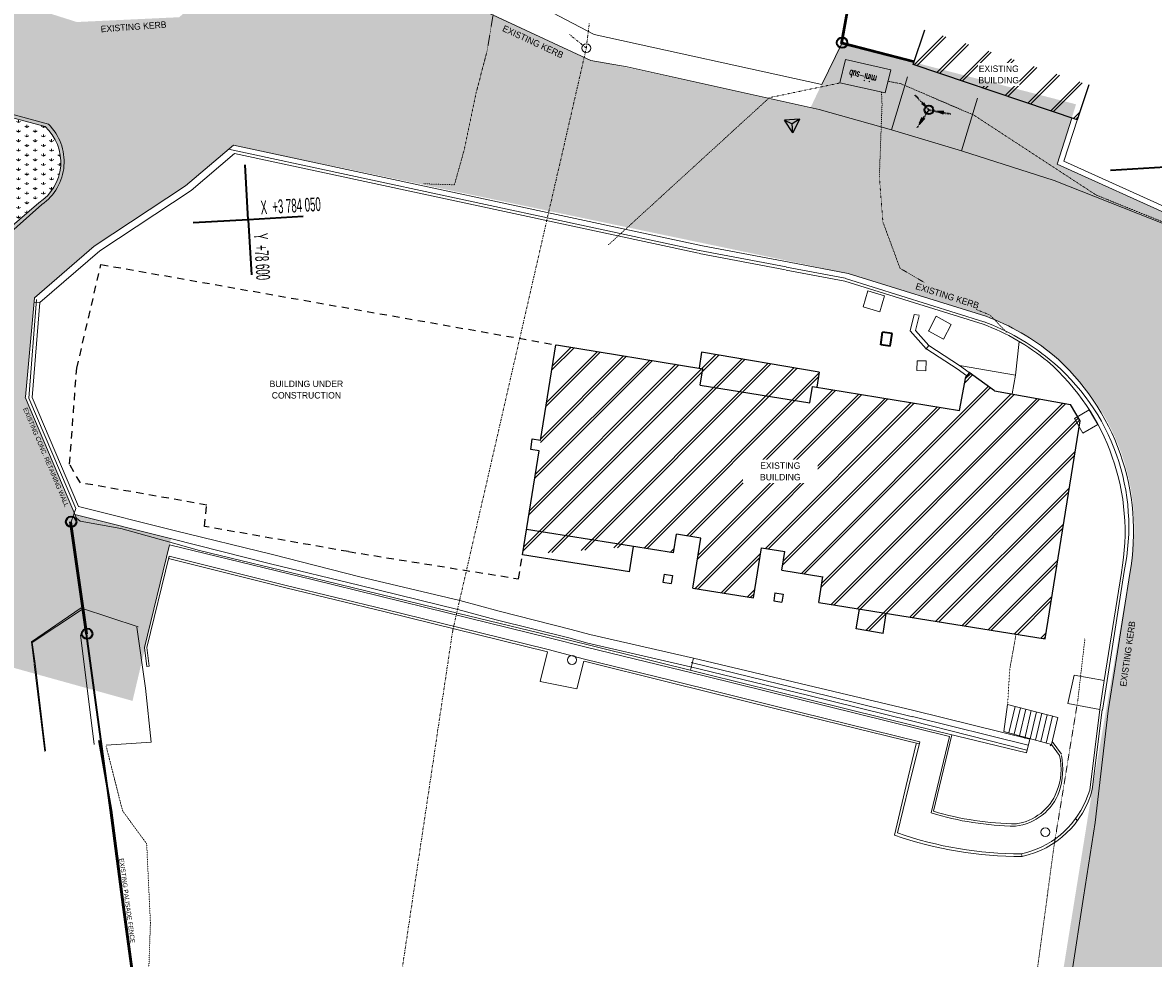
# Model space of a CAD drawing. Header units: millimetres. Extents: x -738537 to 1850049, y -250217 to 604013.
# Tile 174 of 204: x -78726 to -17193, y 27282 to 78177. Entities that reach past the tile are written whole.
import ezdxf

# ---------------------------------------------------------------- set-up
doc = ezdxf.new("R2010")
doc.units = ezdxf.units.MM
doc.header["$MEASUREMENT"] = 0
doc.set_wipeout_variables(frame=1)
for name, pattern in [('DOT', [0.25, 0, -0.25]), ('Double Dashed', [285, 130, -60, 35, -60]), ('Long Dashed', [700, 400, -300]), ('Wipeout_Contour', [1000, 0, -1000])]:
    doc.linetypes.add(name, pattern=pattern)
for name, color, linetype, lineweight in [('0_Pen_No__128', 9, 'Continuous', 0), ('0_Pen_No__3', 30, 'Continuous', 15), ('A_SITE 3D_Pen_No__128', 9, 'Continuous', 0), ('A_SURVEY_Pen_No__1', 214, 'Continuous', 35), ('A_SURVEY_Pen_No__2', 1, 'Continuous', 25), ('A_SURVEY_Pen_No__6', 7, 'Continuous', 5), ('BENCH MARK_Pen_No__2', 1, 'Continuous', 25), ('BUILDING_Pen_No__15', 7, 'Continuous', 20), ('BUILDING_Pen_No__2', 1, 'Continuous', 25), ('ELECTRICAL LINE_Pen_No__1', 214, 'Continuous', 35), ('ELECTRICAL LINE_Pen_No__15', 7, 'Continuous', 20), ('GRID_Pen_No__1', 214, 'Continuous', 35), ('GRID_Pen_No__3', 30, 'Continuous', 15), ('GRID_Pen_No__6', 7, 'Continuous', 5), ('NORTH_Pen_No__3', 30, 'Continuous', 15), ('PALLISADE FENCE_Pen_No__1', 214, 'Continuous', 35), ('ROAD_Pen_No__8', 255, 'Continuous', 0), ('SEWER LINE_Pen_No__1', 214, 'Continuous', 35), ('SEWER LINE_Pen_No__15', 7, 'Continuous', 20), ('SEWER LINE_Pen_No__4', 5, 'Continuous', 5), ('SPLITPOLE FENCE_Pen_No__2', 1, 'Continuous', 25), ('STORMWATER LINE_Pen_No__16', 8, 'Continuous', 20), ('TOPO_Pen_No__15', 7, 'Continuous', 20), ('TOPO_Pen_No__16', 8, 'Continuous', 20), ('TOPO_Pen_No__2', 1, 'Continuous', 25), ('UNKNOWN LINE_Pen_No__5', 4, 'Continuous', 5)]:
    doc.layers.add(name, color=color, linetype=linetype, lineweight=lineweight)
for name, color, linetype, lineweight, true_color in [('BUILDING_Pen_No__11', 7, 'Continuous', 20, 0x009401), ('ELECTRICAL LINE_Pen_No__33', 7, 'Continuous', 0, 0xffaffa), ('ROAD_Pen_No__7', 7, 'Continuous', 5, 0x9f07ff), ('TELKOM LINE_Pen_No__7', 7, 'Continuous', 5, 0x9f07ff), ('TOPO_Pen_No__11', 7, 'Continuous', 20, 0x009401), ('TOPO_Pen_No__33', 7, 'Continuous', 0, 0xffaffa), ('TOPO_Pen_No__7', 7, 'Continuous', 5, 0x9f07ff)]:
    doc.layers.add(name, color=color, linetype=linetype, lineweight=lineweight, true_color=true_color)
doc.styles.add('GENERATED_STYLE_1', font='GOTHIC.TTF')
doc.styles.add('GENERATED_STYLE_2', font='arial.ttf')
doc.styles.add('GENERATED_STYLE_8', font='txt.shx')
pattern_1 = [(45, (0, 0), (-827.315, 827.315), []), (45, (-91.9, 91.9), (-827.315, 827.315), [])]

msp = doc.modelspace()

# ---------------------------------------------------------------- hatches: boundary and pattern name
at = {"layer": '0_Pen_No__128', "linetype": 'Continuous', "lineweight": 0}
h = msp.add_hatch(dxfattribs=at)
h.set_pattern_fill('PATTERN__PAVING', color=9, style=0, pattern_type=2)
h.set_pattern_definition([(0, (20053.95, 1033.6), (0, 400), [300, -100]), (0, (20353.95, 1133.6), (0, 400), [300, -100]), (0, (20253.95, 1233.6), (0, 400), [300, -100]), (0, (20153.95, 1333.6), (0, 400), [300, -100]), (90, (20253.95, 1033.6), (-400, 0), [300, -100]), (90, (20153.95, 1133.6), (-400, 0), [300, -100]), (90, (20053.95, 1233.6), (-400, 0), [300, -100]), (90, (20353.95, 1333.6), (-400, 0), [300, -100])])
h.paths.add_polyline_path([(-96099.3, 84189.8), (-96119.8, 84011), (-92359.9, 82978.5), (-91888.6, 81272.2), (-88610.3, 78611.4), (-84196.5, 74302.6), (-77506.5, 72518.4, -0.4934204), (-77845.8, 68374.4), (-81676.1, 65090.7), (-81731.7, 64700.4), (-77677.9, 68281.3, 0.4694837), (-77323.3, 72654), (-83985.4, 74467.2), (-88495.8, 78785.4), (-91702.8, 81394), (-92211.2, 83105.1)])
at = {"layer": 'A_SITE 3D_Pen_No__128', "linetype": 'Continuous', "lineweight": 0}
h = msp.add_hatch(dxfattribs=at)
h.set_pattern_fill('GRASS', color=9, style=0, pattern_type=2)
h.set_pattern_definition([(90, (20053.95, 1033.6), (-900, 0), [129.9038, -389.7114]), (90, (20503.95, 1293.4), (-900, 0), [129.9038, -389.7114]), (30, (20053.95, 1033.6), (-450, 779.423), [129.9038, -389.7114]), (30, (20053.95, 1553.2), (-450, 779.423), [129.9038, -389.7114]), (150, (20053.95, 1033.6), (450, 779.423), [129.9038, -389.7114]), (150, (20053.95, 1553.2), (450, 779.423), [129.9038, -389.7114])])
h.paths.add_polyline_path([(-92558.1, 76845.6), (-86835, 76330.4), (-81676.1, 65090.7), (-77829.4, 68388.4, 0.4934536), (-77506.5, 72518.4), (-84295.1, 74560.3), (-88610.3, 78611.4), (-91888.6, 81272.2), (-92410.1, 83160.6), (-96099.3, 84189.8), (-96185.9, 83435.6), (-91939.4, 80980.4)])
at = {"layer": 'A_SURVEY_Pen_No__2', "linetype": 'Continuous', "lineweight": 25}
h = msp.add_hatch(dxfattribs=at)
h.set_pattern_fill('HATCH__DOUBLE_LRG', color=1, style=0, pattern_type=2)
h.set_pattern_definition(pattern_1)
h.paths.add_polyline_path([(-29631.2, 77789.9), (-30269.3, 75894.5), (-21341, 72889.5), (-20704.9, 74784.8)])
h = msp.add_hatch(dxfattribs=at)
h.set_pattern_fill('HATCH__DOUBLE_LRG', color=1, style=0, pattern_type=2)
h.set_pattern_definition(pattern_1)
h.paths.add_polyline_path([(-49702.7, 60654.6), (-51529.2, 49232.9), (-45482.2, 49683.7), (-43309.8, 49336.3), (-43147.1, 50353.4), (-41823.9, 50141.8), (-42258.2, 47426.3), (-38960.1, 46898.9), (-38525.8, 49614.4), (-37252, 49410.7), (-37414.6, 48393.6), (-35173.1, 48035.1), (-35395.8, 46642.6), (-33188.9, 46288), (-33361.6, 45207.7), (-31905.1, 44960.5), (-31730.4, 46053.5), (-23083.8, 44663.9), (-21178, 56522.1), (-21709.7, 57413.2), (-25838.5, 58148.6), (-27209.9, 59146.1), (-27390.8, 58915.2), (-27740.4, 57078.2), (-35513.4, 58343.9), (-35382.1, 59165.1), (-41774.6, 60251.8), (-41913.1, 59386.1)])

# ---------------------------------------------------------------- linework, layer by layer
at = {"layer": '0_Pen_No__3', "color": 7, "linetype": 'Continuous', "lineweight": 15}
msp.add_lwpolyline([(-96099.3, 84189.8), (-96119.8, 84011), (-92359.9, 82978.5), (-91888.6, 81272.2), (-88610.3, 78611.4), (-84196.5, 74302.6), (-77506.5, 72518.4, -0.4934204), (-77845.8, 68374.4), (-81676.1, 65090.7), (-81731.7, 64700.4), (-77677.9, 68281.3, 0.4694837), (-77323.3, 72654), (-83985.4, 74467.2), (-88495.8, 78785.4), (-91702.8, 81394), (-92211.2, 83105.1)], format="xyb", close=True, dxfattribs=at)
at = {"layer": 'A_SURVEY_Pen_No__1', "color": 214, "linetype": 'Continuous', "lineweight": 35}
for centre in [(-34133.6, 77085.7), (-76083.8, 51027.2), (-75214.5, 44936.9)]:
    msp.add_circle(centre, 284.1, dxfattribs=at)
at = {"layer": 'BENCH MARK_Pen_No__2', "color": 1, "linetype": 'Continuous', "lineweight": 25}
for p, q in [((-36449.5, 72923.5), (-37268.5, 72876.6)), ((-36818.4, 72190.9), (-37268.5, 72876.7)), ((-36449.5, 72923.5), (-36818.4, 72190.9))]:
    msp.add_line(p, q, dxfattribs=at)
at = {"layer": 'BUILDING_Pen_No__11', "color": 94, "linetype": 'Continuous', "lineweight": 20, "true_color": 0x009401}
msp.add_line((-30269.3, 75894.5), (-30209.1, 76068.2), dxfattribs=at)
at = {"layer": 'BUILDING_Pen_No__15', "color": 7, "linetype": 'Continuous', "lineweight": 20}
for p, q in [((-35378.5, 73458.7), (-45827.3, 75765.6)), ((-30582, 75223.3), (-31448.8, 72351.3)), ((-27626.7, 71197.7), (-26759.9, 74069.8)), ((-31448.8, 72351.3), (-35378.5, 73458.7)), ((-27626.7, 71197.7), (-31448.8, 72351.3)), ((-22586.8, 69593), (-27626.7, 71197.7)), ((-12378.6, 65539.4), (-22586.8, 69593)), ((-20680.8, 57111.4), (-21487.5, 56648.7)), ((-21031.4, 55853.5), (-21487.5, 56648.7)), ((-20224.7, 56316.2), (-20680.8, 57111.4)), ((-21029.3, 55849.5), (-20224.7, 56316.2)), ((-25123.1, 41091.6), (-25339.8, 39626.8)), ((-22398.4, 40386), (-25123.1, 41091.6)), ((-22734.8, 38914.4), (-22398.4, 40386)), ((-25339.8, 39626.8), (-22734.8, 38914.4))]:
    msp.add_line(p, q, dxfattribs=at)
at = {"layer": 'BUILDING_Pen_No__2', "color": 1, "linetype": 'Continuous', "lineweight": 25}
for p, q in [((-30269.3, 75894.5), (-29631.2, 77789.9)), ((-21343.1, 72889.4), (-30269.3, 75894.5)), ((-20704.9, 74784.8), (-21341, 72889.5)), ((-50536.5, 55440.8), (-49702.7, 60654.5)), ((-49680.3, 60650.9), (-41708.1, 59352.7)), ((-41774.6, 60251.8), (-41913.1, 59386.1)), ((-35382.1, 59165.1), (-41774.6, 60251.8)), ((-41850.1, 58464), (-41708, 59352.7)), ((-35382.1, 59165.1), (-35513.4, 58343.9)), ((-27218.6, 59135), (-27390.8, 58915.2)), ((-25838.5, 58148.6), (-27209.9, 59146.1)), ((-41850.1, 58464), (-35888.6, 57493.2)), ((-27740.4, 57078.2), (-27390.8, 58915.2)), ((-35888.6, 57493.2), (-35746.5, 58381.9)), ((-35746.5, 58381.9), (-27740.4, 57078.2)), ((-25838.5, 58148.6), (-21709.7, 57413.2)), ((-21178, 56522.1), (-21709.7, 57413.2)), ((-23083.8, 44663.9), (-21178, 56522.1)), ((-51079.1, 54960.4), (-50990.7, 55513.4)), ((-50990.7, 55513.4), (-51040.6, 55510.6)), ((-50536.5, 55440.8), (-50990.7, 55513.4)), ((-51529.2, 49232.9), (-50624.9, 54887.8)), ((-50624.9, 54887.8), (-51079.1, 54960.4)), ((-43309.8, 49336.3), (-51308.1, 50615.3)), ((-43309.8, 49336.3), (-43147.1, 50353.4)), ((-41823.9, 50141.8), (-43147.1, 50353.4)), ((-42258.2, 47426.3), (-41823.9, 50141.8)), ((-45703.2, 48301.2), (-51529.2, 49232.9)), ((-45703.2, 48301.2), (-45482.2, 49683.7)), ((-38960.1, 46898.9), (-38525.8, 49614.4)), ((-38525.8, 49614.4), (-37252, 49410.7)), ((-37414.6, 48393.6), (-37252, 49410.7)), ((-43812.4, 48185.3), (-43883.5, 47740.9)), ((-43812.4, 48185.3), (-43368.1, 48114.2)), ((-43368.1, 48114.2), (-43439.1, 47669.9)), ((-37414.6, 48393.6), (-35173.1, 48035.1)), ((-35395.8, 46642.6), (-35171.6, 48044.8)), ((-43883.5, 47740.9), (-43439.1, 47669.9)), ((-42258.2, 47426.3), (-38960.1, 46898.9)), ((-37784.5, 47167.9), (-37855.6, 46723.5)), ((-37784.5, 47167.9), (-37340.1, 47096.8)), ((-37340.1, 47096.8), (-37411.2, 46652.5)), ((-37855.6, 46723.5), (-37411.2, 46652.5)), ((-35395.8, 46642.6), (-23083.8, 44663.9)), ((-33361.6, 45207.7), (-33190.2, 46280)), ((-31905.1, 44960.5), (-31731.4, 46046.7)), ((-31905.1, 44960.5), (-33361.6, 45207.7))]:
    msp.add_line(p, q, dxfattribs=at)
at = {"layer": 'ELECTRICAL LINE_Pen_No__1', "color": 18, "linetype": 'DOT', "lineweight": 18, "true_color": 0x000000}
for p, q in [((-32104.7, 69809.7), (-31958.1, 73724.5)), ((-27852.2, 62988.4), (-30987.9, 64820.3)), ((-26077.1, 62267.7), (-27852.2, 62988.4)), ((-25186.8, 61341), (-26077.1, 62267.7)), ((-21301.6, 41350.3), (-20916.8, 44690.7)), ((-21301.6, 41350.3), (-20916.8, 44690.7)), ((-22585, 33494.1), (-21301.6, 41350.3)), ((-22585, 33494.1), (-21301.6, 41350.3)), ((-23923.3, 23621.6), (-22585, 33494.1)), ((-23923.3, 23621.6), (-22585, 33494.1))]:
    msp.add_line(p, q, dxfattribs=at)
at = {"layer": 'ELECTRICAL LINE_Pen_No__33', "color": 211, "linetype": 'Continuous', "lineweight": 0, "true_color": 0xffaffa}
for p, q in [((-34248.7, 74895.5), (-33941.3, 76175.2)), ((-34248.7, 74895.5), (-33941.3, 76175.2)), ((-33941.3, 76175.2), (-31474.7, 75605.1)), ((-33941.3, 76175.2), (-31474.7, 75605.1)), ((-31474.7, 75605.1), (-31783.8, 74355.4)), ((-31474.7, 75605.1), (-31783.8, 74355.4)), ((-31783.8, 74355.4), (-34248.7, 74895.5)), ((-31783.8, 74355.4), (-34248.7, 74895.5))]:
    msp.add_line(p, q, dxfattribs=at)
at = {"layer": 'ELECTRICAL LINE_Pen_No__33', "color": 211, "linetype": 'DOT', "lineweight": 0, "true_color": 0xffaffa}
for p, q in [((-38089.3, 74094.9), (-34248.7, 74895.5)), ((-38089.3, 74094.9), (-34248.7, 74895.5)), ((-30961.5, 74863.2), (-31628.8, 74982.1)), ((-30961.5, 74863.2), (-31628.8, 74982.1)), ((-27029.9, 73175), (-30961.5, 74863.2)), ((-27029.9, 73175), (-30961.5, 74863.2)), ((-38089.3, 74094.9), (-46846.4, 66091.6)), ((-38089.3, 74094.9), (-46846.4, 66091.6)), ((-32104.7, 69809.7), (-31958.1, 73724.5)), ((-20297.4, 68792.4), (-27008.7, 73176.3)), ((-20297.4, 68792.4), (-27008.7, 73176.3)), ((-31913.2, 67336.6), (-32104.7, 69809.7)), ((-31913.2, 67336.6), (-32104.7, 69809.7)), ((-20297.4, 68792.4), (-5790.5, 62958.4)), ((-20297.4, 68792.4), (-5790.5, 62958.4)), ((-30982, 64820.7), (-31913.2, 67336.6)), ((-30982, 64820.7), (-31913.2, 67336.6)), ((-27852.2, 62988.4), (-30987.9, 64820.3)), ((-26077.1, 62267.7), (-27852.2, 62988.4)), ((-25186.8, 61341), (-26077.1, 62267.7))]:
    msp.add_line(p, q, dxfattribs=at)
at = {"layer": 'GRID_Pen_No__1', "color": 214, "linetype": 'Continuous', "lineweight": 35}
for p, q in [((-66446.3, 67454.4), (-66617.6, 70449.5)), ((-16527.9, 70310.2), (-19523, 70138.8)), ((-66446.3, 67454.4), (-69441.4, 67283.1)), ((-63451.2, 67625.8), (-66446.3, 67454.4)), ((-66446.3, 67454.4), (-66274.9, 64459.3))]:
    msp.add_line(p, q, dxfattribs=at)
at = {"layer": 'GRID_Pen_No__3', "color": 30, "linetype": 'Continuous', "lineweight": 15}
msp.add_line((-74830.2, 38919), (-75582.2, 44885.8), dxfattribs=at)
at = {"layer": 'NORTH_Pen_No__3', "color": 30, "linetype": 'Continuous', "lineweight": 15}
msp.add_circle((-23073.1, 34147.3), 239.4, dxfattribs=at)
at = {"layer": 'PALLISADE FENCE_Pen_No__1', "color": 18, "linetype": 'Continuous', "lineweight": 35, "true_color": 0x000000}
for p, q in [((-34191.2, 77049), (-33520, 80710)), ((-34133.6, 77085.7), (-33461.8, 80750)), ((-30221.6, 76019.8), (-34191.2, 77049)), ((-30209.1, 76068.2), (-34133.6, 77085.7)), ((-75264.5, 44938.3), (-76133.7, 51028.6)), ((-75264.5, 44938.3), (-76133.7, 51028.6)), ((-75214.5, 44936.9), (-76083.8, 51027.2)), ((-75214.5, 44936.9), (-76083.8, 51027.2)), ((-75264.5, 44938.3), (-73964, 35337.9)), ((-74573.2, 39154.1), (-73914.6, 35345.5)), ((-73964, 35337.9), (-73271.5, 30059.7)), ((-73914.6, 35345.5), (-73221.9, 30066.4)), ((-73271.5, 30059.7), (-72779.3, 26469.2)), ((-73221.9, 30066.4), (-72723.3, 26428.9))]:
    msp.add_line(p, q, dxfattribs=at)
at = {"layer": 'ROAD_Pen_No__7', "color": 18, "linetype": 'Continuous', "lineweight": 5, "true_color": 0x000000}
for p, q in [((-75585.1, 51065.7), (-75794.5, 51224)), ((-71837.9, 43166.8), (-71966.6, 44191.2)), ((-71961.9, 43151.2), (-71837.9, 43166.8)), ((-20109.3, 40817.5), (-19878.9, 42393.2)), ((-19967.2, 40785.6), (-19708.6, 42392.9)), ((-19395.1, 42340.8), (-19654.3, 40743.4)), ((-25051.9, 39548.1), (-24722.7, 40987.9)), ((-24762.3, 39468.9), (-24432.1, 40912.7)), ((-24472.6, 39389.7), (-24141.6, 40837.4)), ((-24197.1, 39248.8), (-23851.1, 40762.2)), ((-23893.4, 39231.3), (-23560.5, 40687)), ((-23603.7, 39152), (-23270, 40611.7)), ((-19654.3, 40743.4), (-20358.7, 34673.2)), ((-23314.1, 39072.8), (-22979.4, 40536.5)), ((-23024.5, 38993.6), (-22688.9, 40461.3)), ((-22734.8, 38914.4), (-22811.8, 38840.3)), ((-21315.2, 34758.7), (-21423, 34892.8)), ((-20997.7, 30610.1), (-20358.7, 34673.2))]:
    msp.add_line(p, q, dxfattribs=at)
at = {"layer": 'ROAD_Pen_No__8', "color": 255, "linetype": 'Continuous', "lineweight": 0}
msp.add_line((-71961.9, 43151.2), (-72093.5, 44198.6), dxfattribs=at)
at = {"layer": 'SEWER LINE_Pen_No__1', "color": 214, "linetype": 'DOT', "lineweight": 35}
for q in [(-30167.8, 74236.1), (-30167.8, 74236.1), (-30053.9, 72464.5), (-30053.9, 72464.5), (-28230.2, 73212), (-28230.2, 73212)]:
    msp.add_line((-29407.1, 73429.7), q, dxfattribs=at)
at = {"layer": 'SEWER LINE_Pen_No__1', "color": 214, "linetype": 'Continuous', "lineweight": 35}
for p, q in [((-29627, 73662.7), (-29768.9, 73769.5)), ((-29627, 73662.7), (-29768.9, 73769.5)), ((-29725.2, 73810.6), (-29627, 73662.7)), ((-29725.2, 73810.6), (-29627, 73662.7)), ((-28613.7, 73221.9), (-28946.9, 73344.6)), ((-28946.9, 73344.6), (-28591.9, 73339.9)), ((-28613.7, 73221.9), (-28946.9, 73344.6)), ((-28946.9, 73344.6), (-28591.9, 73339.9)), ((-29898.3, 72696.6), (-29753.3, 73020.8)), ((-29898.3, 72696.6), (-29753.3, 73020.8)), ((-29653.6, 72954), (-29898.3, 72696.6)), ((-29653.6, 72954), (-29898.3, 72696.6)), ((-32031, 60653.8), (-31930.1, 61340.7)), ((-32031, 60653.8), (-31930.1, 61340.7)), ((-31415.6, 61265.1), (-31930.5, 61335.8)), ((-31415.6, 61265.1), (-31930.5, 61335.8)), ((-31516.5, 60578.2), (-31415.6, 61265.1)), ((-31516.5, 60578.2), (-31415.6, 61265.1)), ((-31516.5, 60578.2), (-32031, 60653.8)), ((-31516.5, 60578.2), (-32031, 60653.8))]:
    msp.add_line(p, q, dxfattribs=at)
msp.add_circle((-29407.1, 73429.7), 239.4, dxfattribs=at)
msp.add_circle((-29407.1, 73429.7), 239.4, dxfattribs=at)
at = {"layer": 'SEWER LINE_Pen_No__15', "color": 7, "linetype": 'Continuous', "lineweight": 20}
msp.add_line((-29697, 72895.3), (-29707, 73068.9), dxfattribs=at)
msp.add_line((-29697, 72895.3), (-29707, 73068.9), dxfattribs=at)
at = {"layer": 'SEWER LINE_Pen_No__4', "color": 5, "linetype": 'Continuous', "lineweight": 5}
for p, q in [((-47621.4, 77536.1), (-52877.3, 80290.4)), ((-47811, 76122.9), (-53902.4, 78949.6)), ((-47621.4, 77536.1), (-35235.4, 74809)), ((-35235.4, 74809), (-34133.6, 77085.7)), ((-45827.3, 75765.6), (-47811, 76122.9)), ((-67249.5, 71515.2), (-69857.4, 69302.6)), ((-41726.6, 66035.7), (-67249.5, 71515.2)), ((-67187.2, 71053.8), (-69561.9, 69039.1)), ((-41908.7, 65788), (-67519.3, 71286.3)), ((-41949, 65635.5), (-67187.2, 71053.8)), ((-69857.4, 69302.6), (-74828.2, 66023.3)), ((-69561.9, 69039.1), (-74532.7, 65759.8)), ((-74828.2, 66023.3), (-78083, 63212.9)), ((-37006.1, 65142.1), (-41726.6, 66035.7)), ((-74532.7, 65759.8), (-77787.5, 62949.3)), ((-37218.8, 64736.6), (-41918.5, 65626.2)), ((-37182.2, 64890.1), (-41889.2, 65781.1)), ((-33990.6, 64114.7), (-37179.8, 64718.4)), ((-33961.3, 64269.6), (-37157.8, 64874.7)), ((-33796.2, 64534.5), (-37006.1, 65142.1)), ((-33982.4, 64113.1), (-26456.3, 61769.2)), ((-26414.4, 61911.8), (-33941.1, 64265.8)), ((-33796.2, 64534.5), (-26311.1, 62208.2)), ((-78565.6, 57816.5), (-78083, 63212.9)), ((-77967.9, 63114.8), (-78381.4, 57757.9)), ((-78203.8, 57779.3), (-77787.5, 62949.3)), ((-77787.5, 62949.3), (-78104, 62977.6)), ((-75794.5, 51224), (-78595, 57804.8)), ((-78381.4, 57757.9), (-75821, 51744.9)), ((-75683.5, 51856.9), (-78203.8, 57779.3)), ((-75683.5, 51856.9), (-70487.1, 50546)), ((-75881.1, 51427.5), (-70611.8, 50098.2)), ((-73388.4, 50660.5), (-75585.1, 51065.7)), ((-70966, 49987.8), (-73388.4, 50660.5)), ((-65123.8, 49240.2), (-70487.1, 50546)), ((-69093.1, 49463.9), (-70966, 49987.8)), ((-70611.8, 50098.2), (-65245.6, 48742.5)), ((-72093.5, 44198.6), (-70723.6, 49770.8)), ((-70723.6, 49770.8), (-62973.2, 47890.9)), ((-62957.8, 47971.9), (-69093.1, 49463.9)), ((-65123.8, 49240.2), (-60367.5, 48039.9)), ((-71966.6, 44191.2), (-70747.8, 49148.9)), ((-64406.9, 47438.9), (-70778, 49027.6)), ((-64376.6, 47560.2), (-70747.8, 49148.9)), ((-60421.7, 47586.1), (-65245.6, 48742.5)), ((-60367.5, 48039.9), (-54934.3, 46738.1)), ((-19878.9, 42393.2), (-18933.4, 48276.8)), ((-18785.9, 48325.3), (-19708.6, 42392.9)), ((-19395.1, 42340.8), (-18479.5, 48222.7)), ((-59002.7, 46135.1), (-64405.9, 47438.6)), ((-58973.4, 46256.6), (-64376.6, 47560.2)), ((-62973.2, 47890.9), (-55597.7, 46079.1)), ((-55594, 46189.5), (-62957.8, 47971.9)), ((-55037.2, 46261.5), (-60421.7, 47586.1)), ((-53883.6, 45005.3), (-58973.4, 46256.6)), ((-50038.1, 44844.7), (-55594, 46189.5)), ((-52961.1, 45689.1), (-55037.2, 46261.5)), ((-52797.7, 46159.2), (-54934.3, 46738.1)), ((-48874.9, 45171.6), (-52797.7, 46159.2)), ((-53913.4, 44883.9), (-59003.2, 46135.3)), ((-55597.7, 46079.1), (-50080.6, 44712)), ((-52961.1, 45689.1), (-49008.9, 44713.2)), ((-50134.5, 44077.9), (-53883.6, 45005.3)), ((-47867.7, 44898.7), (-48874.9, 45171.6)), ((-50164.5, 43956.6), (-53913.6, 44884)), ((-50080.6, 44712), (-48058.5, 44206.7)), ((-50038.1, 44844.7), (-48027.1, 44358.7)), ((-49008.9, 44713.2), (-47960.6, 44422.6)), ((-48027.1, 44358.7), (-41534.4, 42746.9)), ((-47960.6, 44422.6), (-42388.2, 43138.8)), ((-42225.4, 43618.9), (-47867.7, 44898.7)), ((-50566, 42340.4), (-50166.1, 43957)), ((-48141.7, 43560.9), (-50134.5, 44077.9)), ((-48058.5, 44206.7), (-41567.5, 42624.8)), ((-48559.5, 41934.4), (-48189.6, 43443.9)), ((-43498.4, 42294.5), (-48171.5, 43439.5)), ((-43468.7, 42415.9), (-48141.7, 43560.9)), ((-42225.4, 43618.9), (-42389.2, 42959.1)), ((-36009.9, 41600.6), (-42388.2, 43138.8)), ((-35962.6, 41823.7), (-42341.4, 43371.9)), ((-30232.5, 40759.2), (-42225.4, 43618.9)), ((-28283.6, 39358.5), (-41567.5, 42624.8)), ((-35814.2, 41331.3), (-41534.4, 42746.9)), ((-48559.5, 41934.4), (-50566, 42340.4)), ((-37727.6, 40861.9), (-43498.8, 42294.6)), ((-37697.4, 40983.2), (-43468.7, 42415.9)), ((-36009.9, 41600.6), (-30350.8, 40201.5)), ((-35962.6, 41823.7), (-30302.9, 40414.6)), ((-30032.4, 39889.2), (-35814.2, 41331.3)), ((-29935, 38943.8), (-37727.3, 40861.8)), ((-29905.2, 39065.1), (-37697.4, 40983.2)), ((-23922.9, 39197), (-30232.5, 40759.2)), ((-20650.1, 36439.5), (-20109.3, 40817.5)), ((-20516, 36464.5), (-19980.2, 40801.6)), ((-30350.8, 40201.5), (-24079.5, 38607.1)), ((-24015, 38881.3), (-30304.6, 40444.6)), ((-24101.4, 38465.6), (-30032.4, 39889.2)), ((-29153.9, 35285.7), (-28157, 39439.1)), ((-30650.6, 36688.7), (-30098.6, 38943.9)), ((-30498.6, 36657.3), (-29905.2, 39065.1)), ((-29283.1, 35194.3), (-28283.6, 39358.5)), ((-24101.4, 38465.6), (-23922.9, 39197)), ((-22734.8, 38914.4), (-22299.5, 38308.3)), ((-22697.7, 39077), (-22198, 38381.2)), ((-30650.6, 36688.7), (-31286.9, 33977.9)), ((-31114, 34108), (-30498.6, 36657.3)), ((-20877.7, 35865.5), (-20650.1, 36439.5)), ((-24339.5, 32822.8), (-24378.1, 32970.9)), ((-21632.7, 26477.1), (-20997.7, 30610.1))]:
    msp.add_line(p, q, dxfattribs=at)
msp.add_circle((-48830, 43511.5), 239.4, dxfattribs=at)
for centre, radius, start, end in [((-30735.6, 50278.4), 12726.8, 50.617491, 69.573984), ((-30735.6, 50278.4), 12261.8, 50.617491, 69.573984), ((-30735.6, 50278.4), 12411.8, 50.617491, 69.573984), ((-31048, 50476.1), 12312.6, 349.710678, 48.909785), ((-30278.8, 50761.2), 11748.1, 348.033593, 50.919384), ((-31006.9, 50502.3), 12733.1, 349.686411, 49.139295), ((-25497.7, 37571.5), 3282, 337.887945, 12.973711), ((-26144.5, 37591.4), 4021.7, 342.081823, 10.504561), ((-25009.5, 37317), 2858.6, 276.124853, 340.314975), ((-25053.7, 37365.1), 2793, 278.002396, 338.382267), ((-25386.4, 37754), 5038.2, 281.904249, 345.170994), ((-25386.4, 37754), 4888.2, 281.904249, 337.274249), ((-24492.8, 50745.7), 16272.4, 252.879744, 269.254755), ((-24492.8, 50745.7), 16147.4, 253.222325, 269.499749), ((-24378.8, 54056.7), 21233.9, 251.014527, 270.106194), ((-24455.7, 53030), 20059.3, 250.614034, 270.221839)]:
    msp.add_arc(centre, radius, start, end, dxfattribs=at)
at = {"layer": 'SPLITPOLE FENCE_Pen_No__2', "color": 1, "linetype": 'Continuous', "lineweight": 25}
for p in [(-37268.5, 72876.6), (-36449.5, 72923.5), (-36818.4, 72190.9)]:
    msp.add_line(p, (-36845.5, 72663.6), dxfattribs=at)
at = {"layer": 'STORMWATER LINE_Pen_No__16', "color": 8, "linetype": 'Double Dashed', "lineweight": 20}
for q in [(-48049.5, 76790.4), (-48049.5, 76790.4), (-67578, -36950.7), (-67578, -36950.7)]:
    msp.add_line((-55322.1, 45113.3), q, dxfattribs=at)
at = {"layer": 'STORMWATER LINE_Pen_No__16', "color": 8, "linetype": 'Continuous', "lineweight": 20}
msp.add_circle((-48049.5, 76790.4), 239.4, dxfattribs=at)
at = {"layer": 'TELKOM LINE_Pen_No__7', "color": 190, "linetype": 'Continuous', "lineweight": 5, "true_color": 0x9f07ff}
for p, q in [((-29005.3, 62204.3), (-29430, 61398.7)), ((-29005.3, 62204.3), (-29430, 61398.7)), ((-28188.6, 61760.2), (-29005.3, 62204.3)), ((-28188.6, 61760.2), (-29005.3, 62204.3)), ((-28188.6, 61760.2), (-28623.3, 60960.8)), ((-28188.6, 61760.2), (-28623.3, 60960.8)), ((-28623.3, 60960.8), (-29440, 61404.8)), ((-28623.3, 60960.8), (-29440, 61404.8))]:
    msp.add_line(p, q, dxfattribs=at)
at = {"layer": 'TOPO_Pen_No__11', "color": 94, "linetype": 'Continuous', "lineweight": 20, "true_color": 0x009401}
msp.add_line((-75821, 51744.9), (-76083.8, 51027.2), dxfattribs=at)
at = {"layer": 'TOPO_Pen_No__15', "color": 7, "linetype": 'Continuous', "lineweight": 20}
for p, q in [((-21625.6, 72984.5), (-22426.9, 70473.5)), ((-21331, 72921), (-22060.1, 70636)), ((-22426.9, 70473.5), (-12268.3, 65886.3)), ((-22059.8, 70637), (-12144.8, 66159.7)), ((-32730.7, 63593.8), (-32989.2, 62721.3)), ((-31823.9, 63325.1), (-32730.7, 63593.8)), ((-32084.3, 62448.8), (-31823.9, 63325.1)), ((-32082.4, 62452.6), (-32989.2, 62721.3)), ((-30432.9, 61421.5), (-30212.5, 62295.5)), ((-30212.5, 62295.5), (-29940.1, 62261)), ((-30145, 61438.7), (-29945.8, 62228.3)), ((-29554.9, 60430), (-30432.9, 61421.5)), ((-29404.8, 60608.9), (-30145, 61438.7)), ((-29529.8, 60415.8), (-29579.7, 60412.9)), ((-29404.8, 60608.9), (-29554.9, 60430)), ((-27865.5, 59339.1), (-29529.8, 60415.8)), ((-27740.6, 59532.2), (-29404.8, 60608.9)), ((-24705, 58994.7), (-24489.4, 60830)), ((-30062.1, 59258.9), (-30049.1, 59790.7)), ((-29557.7, 59778.8), (-30049.1, 59790.7)), ((-29577.3, 59246.8), (-29557.7, 59778.8)), ((-29570.6, 59247), (-30062.1, 59258.9)), ((-27865.5, 59339.1), (-27351.8, 58965)), ((-24705, 58994.7), (-27740.6, 59532.2)), ((-27209.9, 59146.1), (-27740.6, 59532.2)), ((-24705, 58994.7), (-24885.9, 57978.9)), ((-21851, 41148.6), (-21498, 42681.2)), ((-21498, 42681.2), (-19878.9, 42393.2)), ((-20109.3, 40817.5), (-21851, 41148.6))]:
    msp.add_line(p, q, dxfattribs=at)
at = {"layer": 'TOPO_Pen_No__15', "color": 7, "linetype": 'DOT', "lineweight": 20}
for p, q in [((-25011.8, 42998), (-24664.1, 44916.6)), ((-25123.1, 41091.6), (-25011.8, 42998))]:
    msp.add_line(p, q, dxfattribs=at)
at = {"layer": 'TOPO_Pen_No__16', "color": 8, "linetype": 'Double Dashed', "lineweight": 20}
for q in [(-47893.8, 78137.3), (-48958.1, 77526.2)]:
    msp.add_line((-48049.5, 76790.4), q, dxfattribs=at)
at = {"layer": 'TOPO_Pen_No__2', "color": 1, "linetype": 'Long Dashed', "lineweight": 25}
for p, q in [((-75780.2, 59378.1), (-74460.5, 65022.7)), ((-74460.5, 65022.7), (-49680.3, 60650.9)), ((-76172.7, 54157.2), (-75780.2, 59378.1)), ((-75584.1, 53149.2), (-76172.7, 54157.2)), ((-68703.9, 51940.2), (-75584.1, 53149.2)), ((-68827.3, 50771.2), (-68703.9, 51940.2)), ((-60996.6, 49406.2), (-68827.3, 50771.2)), ((-60996.6, 49406.2), (-51738.2, 47925.7)), ((-51738.2, 47925.7), (-51529.2, 49232.9))]:
    msp.add_line(p, q, dxfattribs=at)
at = {"layer": 'TOPO_Pen_No__33', "color": 211, "linetype": 'DOT', "lineweight": 0, "true_color": 0xffaffa}
msp.add_line((-31958.1, 73724.5), (-31986.5, 74399.8), dxfattribs=at)
at = {"layer": 'TOPO_Pen_No__7', "color": 190, "linetype": 'Continuous', "lineweight": 5, "true_color": 0x9f07ff}
for p, q in [((-75535.6, 46347.8), (-78234.1, 44493.7)), ((-75519.7, 46244.6), (-78212.4, 44464.9)), ((-72431.1, 45306.4), (-75524.6, 46331.4)), ((-72517.9, 45301.5), (-72030.2, 41976.9)), ((-78096.8, 43319.6), (-78234.1, 44493.7)), ((-78046.9, 43322.5), (-78212.4, 44464.9)), ((-77522.6, 38534.6), (-78095.1, 43289.6)), ((-77474.4, 38567.4), (-78046.9, 43322.5)), ((-72030.2, 41976.9), (-71732.5, 39049.2)), ((-71732.5, 39049.2), (-74177.2, 38886.2))]:
    msp.add_line(p, q, dxfattribs=at)
at = {"layer": 'TOPO_Pen_No__7', "color": 190, "linetype": 'DOT', "lineweight": 5, "true_color": 0x9f07ff}
for p, q in [((-73288.5, 35311.2), (-74172.2, 38799.4)), ((-71973.7, 33513.3), (-73288.5, 35311.2)), ((-71770.3, 29204.9), (-71973.7, 33513.3)), ((-71877.7, 26179.9), (-71770.3, 29204.9))]:
    msp.add_line(p, q, dxfattribs=at)
at = {"layer": 'UNKNOWN LINE_Pen_No__5', "color": 4, "linetype": 'DOT', "lineweight": 5}
for p, q in [((-53449.8, 76641.7), (-52987.9, 79422.6)), ((-53449.8, 76641.7), (-52987.9, 79422.6)), ((-54049.5, 74343.7), (-53449.8, 76641.7)), ((-54049.5, 74343.7), (-53449.8, 76641.7)), ((-54702.8, 71231.3), (-54049.5, 74343.7)), ((-54702.8, 71231.3), (-54049.5, 74343.7)), ((-55226.7, 69358.3), (-54702.8, 71231.3)), ((-55226.7, 69358.3), (-54702.8, 71231.3)), ((-56932.5, 69411), (-55226.7, 69358.3)), ((-56932.5, 69411), (-55226.7, 69358.3))]:
    msp.add_line(p, q, dxfattribs=at)

# ---------------------------------------------------------------- texts
at = {"layer": 'A_SURVEY_Pen_No__6', "color": 7, "linetype": 'Continuous', "lineweight": 5, "char_height": 250, "attachment_point": 5, "style": 'GENERATED_STYLE_1'}
for s, insert, rotation in [('\\A1;{\\pqc;\\fCentury Gothic|b0|i0|c0|p34;EXISTING CONC. RETAINING WALL}', (-77452.3, 54542.1), 293.05202), ('\\A1;{\\pqc;\\fCentury Gothic|b0|i0|c0|p34;EXISTING PALISADE FENCE}', (-73035.4, 30414.7), 277.666016)]:
    msp.add_mtext(s, dxfattribs=dict(at, insert=insert, rotation=rotation))
at = {"layer": 'ELECTRICAL LINE_Pen_No__15', "color": 7, "linetype": 'Continuous', "lineweight": 20, "insert": (-32215.5, 75281.1), "char_height": 400, "attachment_point": 7, "rotation": 167.274249, "style": 'GENERATED_STYLE_8'}
msp.add_mtext('\\A1;{\\W0.500000x;\\pql;\\Ftxt.shx;mini-sub}', dxfattribs=at)
msp.add_mtext('\\A1;{\\W0.500000x;\\pql;\\Ftxt.shx;mini-sub}', dxfattribs=at)
at = {"layer": 'GRID_Pen_No__6', "color": 7, "linetype": 'Continuous', "lineweight": 5, "char_height": 750, "attachment_point": 7, "style": 'GENERATED_STYLE_2'}
for s, insert, rotation in [('\\A1;{\\W0.500000x;\\pql;\\fArial|b0|i0|c0|p34;X  +3 784 050}', (-65753.1, 67738.8), 3.274249), ('\\A1;{\\W0.500000x;\\pql;\\fArial|b0|i0|c0|p34;Y  +78 600}', (-66157.8, 66698.2), 273.274249)]:
    msp.add_mtext(s, dxfattribs=dict(at, insert=insert, rotation=rotation))

# ---------------------------------------------------------------- wipeouts: each hides what was drawn before it
at = {"color": 7, "linetype": 'Wipeout_Contour', "lineweight": 5, "ltscale": 426367.719863}
msp.add_wipeout([(-74420.7, 78141.4), (-71000.6, 78388.4), (-70955.4, 77762.1), (-74375.4, 77515.1)], dxfattribs=at).dxf.layer = 'A_SURVEY_Pen_No__6'
at = {"color": 7, "linetype": 'Wipeout_Contour', "lineweight": 5, "ltscale": 344007.92715}
msp.add_wipeout([(-65308.5, 58847.6), (-61257.2, 58847.6), (-61257.2, 57591.7), (-65308.5, 57591.7)], dxfattribs=at).dxf.layer = 'A_SURVEY_Pen_No__6'

# ---------------------------------------------------------------- next in the draw order: texts
at = {"layer": 'A_SURVEY_Pen_No__6', "color": 7, "linetype": 'Continuous', "lineweight": 5, "insert": (-72687.8, 77949.1), "char_height": 350, "attachment_point": 5, "rotation": 4.130421, "style": 'GENERATED_STYLE_1'}
msp.add_mtext('\\A1;{\\pqc;\\fCentury Gothic|b0|i0|c0|p34;EXISTING KERB}', dxfattribs=at)
at = {"layer": 'A_SURVEY_Pen_No__6', "color": 7, "linetype": 'Continuous', "lineweight": 5, "insert": (-63282.8, 58217.1), "char_height": 350, "width": 4051.262, "attachment_point": 5, "line_spacing_factor": 1.070163, "style": 'GENERATED_STYLE_1'}
msp.add_mtext('\\A1;{\\pqc;\\fCentury Gothic|b0|i0|c0|p34;BUILDING UNDER CONSTRUCTION}', dxfattribs=at)

# ---------------------------------------------------------------- next in the draw order: wipeouts: each hides what was drawn before it
at = {"color": 7, "linetype": 'Wipeout_Contour', "lineweight": 5, "ltscale": 369805.703323}
msp.add_wipeout([(-52375.3, 78144.4), (-49264.9, 76701), (-49529.2, 76131.4), (-52639.6, 77574.8)], dxfattribs=at).dxf.layer = 'A_SURVEY_Pen_No__6'
at = {"color": 7, "linetype": 'Wipeout_Contour', "lineweight": 5, "ltscale": 318386.796207}
msp.add_wipeout([(-26737.2, 75984.8), (-24480.1, 75984.8), (-24480.1, 74728.9), (-26737.2, 74728.9)], dxfattribs=at).dxf.layer = 'A_SURVEY_Pen_No__6'
at = {"color": 7, "linetype": 'Wipeout_Contour', "lineweight": 5, "ltscale": 277633.415729}
msp.add_wipeout([(-29943.3, 64135.7), (-26675.7, 63096.3), (-26866, 62497.9), (-30133.7, 63537.3)], dxfattribs=at).dxf.layer = 'A_SURVEY_Pen_No__6'
at = {"color": 7, "linetype": 'Wipeout_Contour', "lineweight": 5, "ltscale": 262302.220743}
msp.add_wipeout([(-39521.4, 54399), (-35470.1, 54399), (-35470.1, 53143.2), (-39521.4, 53143.2)], dxfattribs=at).dxf.layer = 'A_SURVEY_Pen_No__6'
at = {"color": 7, "linetype": 'Wipeout_Contour', "lineweight": 5, "ltscale": 190537.887211}
msp.add_wipeout([(-19143.8, 42193), (-18662.6, 45588.1), (-18040.8, 45499.9), (-18522.1, 42104.9)], dxfattribs=at).dxf.layer = 'A_SURVEY_Pen_No__6'

# ---------------------------------------------------------------- next in the draw order: hatches: boundary and pattern name
at = {"layer": 'A_SITE 3D_Pen_No__128', "linetype": 'Continuous', "lineweight": 0}
h = msp.add_hatch(dxfattribs=at)
h.set_pattern_fill('HATCH__STONE', color=9, style=0, pattern_type=2)
h.set_pattern_definition([(45, (20053.95, 1383.6), (-111.36932, 111.36932), [0, -105, 0, -157.5]), (110, (20403.95, 1383.6), (148.00159, 53.86817), [0, -77, 0, -133])])
h.paths.add_polyline_path([(-92399.2, 91976.2), (-92399.2, 86367.7), (-92211.2, 83105.1), (-91702.8, 81394), (-88495.8, 78785.4), (-83985.4, 74467.2), (-77386.9, 72674, -0.490366), (-77693.6, 68304.7), (-77677.9, 68281.3), (-81731.7, 64700.4), (-82669.2, 58112.6), (-81098.6, 49918.9), (-81932.9, 43841.4), (-72744.5, 41287), (-70898.9, 49057.7), (-70640.2, 50105.4), (-75881.1, 51427.5), (-78565.6, 57816.5), (-78083, 63212.9), (-74828.2, 66023.3), (-69857.4, 69302.6), (-67249.5, 71515.2), (-33839.8, 64542.7), (-26294, 62204.9, -0.3705933), (-18479.5, 48222.7), (-20516, 36464.5), (-31678.4, -32829.8), (-23762.3, -34072.4), (-16488.5, 13069), (-16126.8, 13654.8, -0.6121698), (18400.2, 24926.8), (44928.1, 1928.6), (59754.9, -1655.8), (66431.1, 12848.8, 0.0526194), (34694.7, 41438.7), (14525.1, 53987.1), (2236.2, 60095.2), (-12268.3, 65886.3), (-22426.9, 70473.5), (-21400.4, 73732.7), (-34191.2, 77049), (-35844.4, 73561.5), (-45410.9, 75648.1), (-47811, 76122.9), (-53877.2, 78982.5), (-57604.9, 84607.4), (-57910.5, 85281), (-57653.5, 85995), (-59638.6, 92151.6), (-69130.1, 89157.6), (-67919, 85319.5), (-67867.6, 84420.9), (-68163.7, 82369.7), (-68528.6, 80917.5), (-68959.3, 79690.8), (-70191.6, 78471.5), (-75775.8, 78209.1), (-80162.4, 79600.8), (-81078.9, 80039.2), (-84856.4, 82687.8), (-85562.7, 83478.7, -0.116634), (-85899.2, 84290.4), (-85899.2, 86184), (-85899.2, 91976.2)])

# ---------------------------------------------------------------- next in the draw order: texts
at = {"layer": 'A_SURVEY_Pen_No__6', "color": 7, "linetype": 'Continuous', "lineweight": 5, "char_height": 350, "attachment_point": 5, "style": 'GENERATED_STYLE_1'}
for insert, rotation in [((-50953.4, 77135.5), 335.106403), ((-28405.5, 63314.3), 342.35371), ((-18589.7, 43846.1), 81.931684)]:
    msp.add_mtext('\\A1;{\\pqc;\\fCentury Gothic|b0|i0|c0|p34;EXISTING KERB}', dxfattribs=dict(at, insert=insert, rotation=rotation))
at = {"layer": 'A_SURVEY_Pen_No__6', "color": 7, "linetype": 'Continuous', "lineweight": 5, "char_height": 350, "attachment_point": 5, "line_spacing_factor": 1.070163, "style": 'GENERATED_STYLE_1'}
for insert, width in [((-25608.6, 75354.2), 2257.09), ((-37495.8, 53768.5), 4051.262)]:
    msp.add_mtext('\\A1;{\\pqc;\\fCentury Gothic|b0|i0|c0|p34;EXISTING BUILDING}', dxfattribs=dict(at, insert=insert, width=width))

doc.saveas('drawing.dxf')
